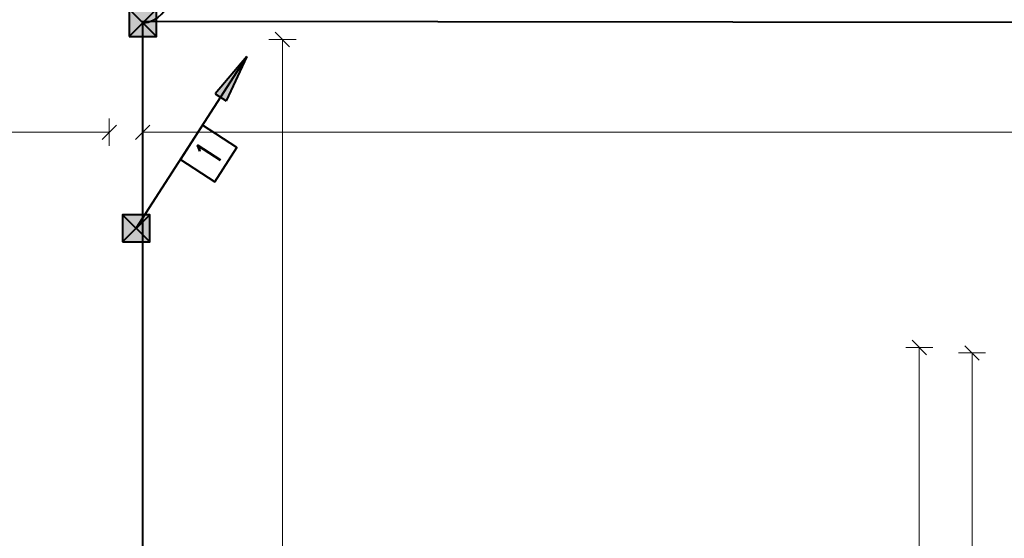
# Model space of a CAD drawing. Header units: millimetres. Extents: x -7955266 to 72030, y -46136 to 9299934.
# Tile 134 of 203: x -5103226 to -5088765, y 6533897 to 6541509. Entities that reach past the tile are written whole.
import ezdxf
from ezdxf.enums import TextEntityAlignment as Align

# ---------------------------------------------------------------- set-up
doc = ezdxf.new("R2010")
doc.units = ezdxf.units.MM
doc.header["$LTSCALE"] = 10
for name, color, linetype, lineweight in [('!XREF', 8, 'Continuous', 5), ('IE_ATRYBUTY_ BLOCK_1', 7, 'Continuous', 25), ('IE_ATRYBUTY_ BLOCK_2', 7, 'Continuous', 18), ('IE_zwody', 140, 'Continuous', 40), ('XREF_E_PRZ24002_rzut dachu$0$0-DACH-ISTN', 8, 'Continuous', 5), ('XREF_E_PRZ24002_rzut dachu$0$DO-HALA-WYMIAR', 8, 'Continuous', 5)]:
    doc.layers.add(name, color=color, linetype=linetype, lineweight=lineweight)
doc.styles.add('ROMANS', font='romans.shx', dxfattribs={"width": 0.8})
doc.styles.add('XREF_E_PRZ24002_rzut dachu$0$CP_ATTR', font='ROMANS.SHX')
doc.styles.add('XREF_E_PRZ24002_rzut dachu$0$ROMANS', font='romans.shx', dxfattribs={"width": 0.8})
doc.dimstyles.new('XREF_E_PRZ24002_rzut dachu$0$STANDARD', dxfattribs={"dimscale": 1.4, "dimtxt": 21, "dimasz": 0.5, "dimexe": 0.2, "dimexo": 0.1, "dimgap": 6, "dimtad": 1, "dimdec": 1, "dimrnd": 0.5, "dimzin": 12, "dimdsep": 46, "dimtxsty": 'XREF_E_PRZ24002_rzut dachu$0$ROMANS', "dimblk1": 'XREF_E_PRZ24002_rzut dachu$0$Q', "dimblk2": 'XREF_E_PRZ24002_rzut dachu$0$Q', "dimsah": 1, "dimcen": 0.5, "dimse1": 1, "dimse2": 1, "dimclrd": 8, "dimclre": 8, "dimclrt": 7, "dimadec": 0, "dimazin": 0, "dimtfac": 1, "dimtdec": 1, "dimtix": 1, "dimtmove": 2, "dimatfit": 3, "dimldrblk": 'XREF_E_PRZ24002_rzut dachu$0$Q', "dimfxl": 1, "dimtolj": 1, "dimtzin": 12, "dimarcsym": 0})

# ---------------------------------------------------------------- blocks, each defined once
blk = doc.blocks.new('XREF_E_PRZ24002_rzut dachu$0$Q')
for p, q in [((0, 19.99999999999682), (0, -20.00000000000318)), ((10.60660171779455, 10.60660171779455), (-10.60660171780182, -10.60660171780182))]:
    blk.add_line(p, q)
blk = doc.blocks.new('*D268')
at = {"layer": 'XREF_E_PRZ24002_rzut dachu$0$DO-HALA-WYMIAR', "color": 8, "lineweight": -2, "transparency": 16777216}
blk.add_line((-268247.3739348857, 250493.3302932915), (-268247.3739348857, 259039.3301437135), dxfattribs=at)
at = {"layer": 'XREF_E_PRZ24002_rzut dachu$0$DO-HALA-WYMIAR', "color": 8, "linetype": 'ByBlock', "lineweight": -2, "transparency": 16777216}
for p, rotation in [((-268247.3739348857, 259040.3301437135), 90), ((-268247.3739348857, 250492.3302932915), 270)]:
    blk.add_blockref('XREF_E_PRZ24002_rzut dachu$0$Q', p, dxfattribs=dict(at, rotation=rotation))
at = {"layer": 'XREF_E_PRZ24002_rzut dachu$0$DO-HALA-WYMIAR', "color": 7, "transparency": 16777216, "insert": (-268280.3739348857, 254766.3302185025), "char_height": 42, "attachment_point": 5, "rotation": 90, "style": 'XREF_E_PRZ24002_rzut dachu$0$ROMANS'}
blk.add_mtext('\\A1;8548', dxfattribs=at)
blk = doc.blocks.new('*D306')
at = {"layer": 'XREF_E_PRZ24002_rzut dachu$0$DO-HALA-WYMIAR', "color": 8, "lineweight": -2, "transparency": 16777216}
blk.add_line((-265527.1869647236, 258904.2155397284), (-268451.6825028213, 258904.2155397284), dxfattribs=at)
at = {"layer": 'XREF_E_PRZ24002_rzut dachu$0$DO-HALA-WYMIAR', "color": 8, "linetype": 'ByBlock', "lineweight": -2, "transparency": 16777216, "rotation": 180}
blk.add_blockref('XREF_E_PRZ24002_rzut dachu$0$Q', (-268452.6825028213, 258904.2155397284), dxfattribs=at)
at = {"layer": 'XREF_E_PRZ24002_rzut dachu$0$DO-HALA-WYMIAR', "color": 8, "linetype": 'ByBlock', "lineweight": -2, "transparency": 16777216}
blk.add_blockref('XREF_E_PRZ24002_rzut dachu$0$Q', (-265526.1869647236, 258904.2155397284), dxfattribs=at)
at = {"layer": 'XREF_E_PRZ24002_rzut dachu$0$DO-HALA-WYMIAR', "color": 7, "transparency": 16777216, "insert": (-266886.05187725, 258937.2155397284), "char_height": 42, "attachment_point": 5, "style": 'XREF_E_PRZ24002_rzut dachu$0$ROMANS'}
blk.add_mtext('\\A1;2926.5', dxfattribs=at)
blk = doc.blocks.new('*D370')
at = {"layer": 'XREF_E_PRZ24002_rzut dachu$0$DO-HALA-WYMIAR', "color": 8, "lineweight": -2, "transparency": 16777216}
blk.add_line((-267234.4612399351, 251181.330293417), (-267234.4612399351, 258579.3302132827), dxfattribs=at)
at = {"layer": 'XREF_E_PRZ24002_rzut dachu$0$DO-HALA-WYMIAR', "color": 8, "linetype": 'ByBlock', "lineweight": -2, "transparency": 16777216}
for p, rotation in [((-267234.4612399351, 258580.3302132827), 90), ((-267234.4612399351, 251180.330293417), 270)]:
    blk.add_blockref('XREF_E_PRZ24002_rzut dachu$0$Q', p, dxfattribs=dict(at, rotation=rotation))
at = {"layer": 'XREF_E_PRZ24002_rzut dachu$0$DO-HALA-WYMIAR', "color": 7, "transparency": 16777216, "insert": (-267267.4612399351, 254880.3302533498), "char_height": 42, "attachment_point": 5, "rotation": 90, "style": 'XREF_E_PRZ24002_rzut dachu$0$ROMANS'}
blk.add_mtext('\\A1;7400', dxfattribs=at)
blk = doc.blocks.new('*D371')
at = {"layer": 'XREF_E_PRZ24002_rzut dachu$0$DO-HALA-WYMIAR', "color": 8, "lineweight": -2, "transparency": 16777216}
blk.add_line((-267311.9354541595, 251173.330293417), (-267311.9354541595, 258587.3302132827), dxfattribs=at)
at = {"layer": 'XREF_E_PRZ24002_rzut dachu$0$DO-HALA-WYMIAR', "color": 8, "linetype": 'ByBlock', "lineweight": -2, "transparency": 16777216}
for p, rotation in [((-267311.9354541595, 258588.3302132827), 90), ((-267311.9354541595, 251172.330293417), 270)]:
    blk.add_blockref('XREF_E_PRZ24002_rzut dachu$0$Q', p, dxfattribs=dict(at, rotation=rotation))
at = {"layer": 'XREF_E_PRZ24002_rzut dachu$0$DO-HALA-WYMIAR', "color": 7, "transparency": 16777216, "insert": (-267344.9354541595, 254880.3302533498), "char_height": 42, "attachment_point": 5, "rotation": 90, "style": 'XREF_E_PRZ24002_rzut dachu$0$ROMANS'}
blk.add_mtext('\\A1;7416', dxfattribs=at)
blk = doc.blocks.new('*D399')
at = {"layer": 'XREF_E_PRZ24002_rzut dachu$0$DO-HALA-WYMIAR', "color": 8, "lineweight": -2, "transparency": 16777216}
blk.add_line((-274497.7019791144, 258904.2155397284), (-268502.6825033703, 258904.2155397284), dxfattribs=at)
at = {"layer": 'XREF_E_PRZ24002_rzut dachu$0$DO-HALA-WYMIAR', "color": 8, "linetype": 'ByBlock', "lineweight": -2, "transparency": 16777216, "rotation": 180}
blk.add_blockref('XREF_E_PRZ24002_rzut dachu$0$Q', (-274498.7019791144, 258904.2155397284), dxfattribs=at)
at = {"layer": 'XREF_E_PRZ24002_rzut dachu$0$DO-HALA-WYMIAR', "color": 8, "linetype": 'ByBlock', "lineweight": -2, "transparency": 16777216}
blk.add_blockref('XREF_E_PRZ24002_rzut dachu$0$Q', (-268501.6825033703, 258904.2155397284), dxfattribs=at)
at = {"layer": 'XREF_E_PRZ24002_rzut dachu$0$DO-HALA-WYMIAR', "color": 7, "transparency": 16777216, "insert": (-271500.1922412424, 258937.2155397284), "char_height": 42, "attachment_point": 5, "style": 'XREF_E_PRZ24002_rzut dachu$0$ROMANS'}
blk.add_mtext('\\A1;5997', dxfattribs=at)
blk = doc.blocks.new('przewody_odprowadzajace')
h = blk.add_hatch(color=256)
h.dxf.hatch_style = 1
h.paths.add_polyline_path([(580.7397828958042, 987.3926676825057), (620.7513559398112, 961.5625880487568), (813.5496950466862, 1260.213035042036)])
h.paths.add_polyline_path([(660.7629289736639, 935.7325084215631), (813.5496950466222, 1260.213035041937), (620.7513559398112, 961.5625880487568)])
for p, q in [((0, 0), (813.5496950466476, 1260.213035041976)), ((813.5496950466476, 1260.21303504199), (580.7397828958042, 987.3926676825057)), ((813.5496950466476, 1260.21303504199), (660.7629289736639, 935.7325084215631)), ((580.7397828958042, 987.3926676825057), (660.7629289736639, 935.7325084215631))]:
    blk.add_line(p, q)
blk.add_lwpolyline([(577.4624850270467, 341.3752750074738), (740.1724240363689, 593.4178820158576), (488.1298170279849, 756.1278210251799), (325.4198780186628, 504.0852140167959)], close=True)
at = {"layer": 'IE_ATRYBUTY_ BLOCK_1', "style": 'ROMANS', "width": 0.7, "flags": 8}
blk.add_attdef('TYP', text='', height=200, rotation=57.15511997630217, dxfattribs=at).set_placement((532.7961510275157, 548.7515480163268), align=Align.MIDDLE_CENTER)
at = {"layer": 'IE_ATRYBUTY_ BLOCK_2', "style": 'ROMANS', "width": 0.6, "flags": 8}
for tag, p in [('OPIS1', (931.7333529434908, 919.4383499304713)), ('OPIS2', (931.7333529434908, 719.4383499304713))]:
    blk.add_attdef(tag, text='', height=150, dxfattribs=at).set_placement(p, align=Align.CENTER)
blk = doc.blocks.new('polaczenie_skrecane')
blk.add_hatch(color=256).paths.add_polyline_path([(-100.2917648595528, -100.2917648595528), (99.70823514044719, -100.2917648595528), (99.70823514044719, 99.70823514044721), (-100.2917648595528, 99.70823514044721)])
for p, q in [((99.70823514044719, -100.2917648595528), (-100.2917648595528, 99.70823514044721)), ((99.70823514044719, 99.70823514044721), (-100.2917648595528, -100.2917648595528))]:
    blk.add_line(p, q)
blk.add_lwpolyline([(-100.2917648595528, -100.2917648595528), (99.70823514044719, -100.2917648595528), (99.70823514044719, 99.70823514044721), (-100.2917648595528, 99.70823514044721)], close=True)
at = {"layer": 'IE_ATRYBUTY_ BLOCK_1', "style": 'ROMANS', "width": 0.7, "flags": 8}
blk.add_attdef('TYP', text='', height=200, dxfattribs=at).set_placement((-0.2917648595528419, 119.6167062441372), align=Align.CENTER)
at = {"layer": 'IE_ATRYBUTY_ BLOCK_2', "style": 'ROMANS', "width": 0.6, "flags": 8}
for tag, p in [('OPIS1', (-0.2917648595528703, -273.7423123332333)), ('OPIS2', (-0.2917648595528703, -473.7423123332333))]:
    blk.add_attdef(tag, text='', height=150, dxfattribs=at).set_placement(p, align=Align.CENTER)
blk = doc.blocks.new('XREF_E_PRZ24002_rzut dachu')
at = {"layer": 'XREF_E_PRZ24002_rzut dachu$0$0-DACH-ISTN', "linetype": 'ByBlock', "style": 'XREF_E_PRZ24002_rzut dachu$0$CP_ATTR', "flags": 9}
for tag, p, height, width in [('ARTICLE', (-279644.0530858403, 267204.1877945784), 0.01000000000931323, 3.078589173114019), ('OTHER', (-279644.0530858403, 267204.1877945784), 0.01000000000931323, 3.078589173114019), ('PRODUCER', (-279644.0530858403, 267204.1877945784), 0.01000000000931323, 3.078589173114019), ('PRODUCT-TYPE', (-279644.0530858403, 267204.1877945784), 0.01000000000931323, 3.078589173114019), ('FLOW', (-279644.0530858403, 267204.1877945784), 0.01000000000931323, 3.078589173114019), ('NAME', (-279644.0530858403, 267204.1877945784), 0.01000000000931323, 3.078589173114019), ('ARTICLE', (-279398.180961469, 267206.1877945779), 0.01000000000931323, 2.430115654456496), ('OTHER', (-279398.180961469, 267206.1877945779), 0.01000000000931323, 2.430115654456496), ('PRODUCER', (-279398.180961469, 267206.1877945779), 0.01000000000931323, 2.430115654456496), ('PRODUCT-TYPE', (-279398.180961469, 267206.1877945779), 0.01000000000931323, 2.430115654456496), ('FLOW', (-279398.180961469, 267206.1877945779), 0.01000000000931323, 2.430115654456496), ('NAME', (-279398.180961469, 267206.1877945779), 0.01000000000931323, 2.430115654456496), ('ARTICLE', (-279880.8174823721, 267079.3296396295), 0.01000000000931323, 0.5206439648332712), ('OTHER', (-279880.8174823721, 267079.3296396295), 0.01000000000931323, 0.5206439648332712), ('PRODUCER', (-279880.8174823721, 267079.3296396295), 0.01000000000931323, 0.5206439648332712), ('PRODUCT-TYPE', (-279880.8174823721, 267079.3296396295), 0.01000000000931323, 0.5206439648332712), ('FLOW', (-279880.8174823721, 267079.3296396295), 0.01000000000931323, 0.5206439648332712), ('NAME', (-279880.8174823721, 267079.3296396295), 0.01000000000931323, 0.5206439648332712), ('ARTICLE', (-279828.7530858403, 267079.3296396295), 0.0001000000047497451, 0.9999999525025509), ('OTHER', (-279828.7530858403, 267079.3296396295), 0.0001000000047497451, 0.9999999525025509), ('NAME', (-279828.7530858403, 267079.3296396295), 0.0001000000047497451, 0.9999999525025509), ('PRODUCER', (-279828.7530858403, 267079.3296396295), 0.0001000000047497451, 0.9999999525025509), ('PRODUCT-TYPE', (-279828.7530858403, 267079.3296396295), 0.0001000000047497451, 0.9999999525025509), ('FLOW', (-279828.7530858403, 267079.3296396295), 0.0001000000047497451, 0.9999999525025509), ('ARTICLE', (-279558.1809614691, 266590.1117869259), 0.0001000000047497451, 0.9999999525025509), ('NAME', (-279558.1809614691, 266590.1117869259), 0.0001000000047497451, 0.9999999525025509), ('PRODUCER', (-279558.1809614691, 266590.1117869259), 0.0001000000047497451, 0.9999999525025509), ('PRODUCT-TYPE', (-279558.1809614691, 266590.1117869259), 0.0001000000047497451, 0.9999999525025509), ('FLOW', (-279558.1809614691, 266590.1117869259), 0.0001000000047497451, 0.9999999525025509), ('OTHER', (-279558.1809614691, 266590.1117869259), 0.0001000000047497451, 0.9999999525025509), ('ARTICLE', (-280739.2665486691, 251288.9125331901), 0.0001000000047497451, 0.9999999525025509), ('OTHER', (-280739.2665486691, 251288.9125331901), 0.0001000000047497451, 0.9999999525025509), ('NAME', (-280739.2665486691, 251288.9125331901), 0.0001000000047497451, 0.9999999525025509), ('PRODUCER', (-280739.2665486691, 251288.9125331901), 0.0001000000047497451, 0.9999999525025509), ('PRODUCT-TYPE', (-280739.2665486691, 251288.9125331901), 0.0001000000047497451, 0.9999999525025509), ('FLOW', (-280739.2665486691, 251288.9125331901), 0.0001000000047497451, 0.9999999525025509), ('ARTICLE', (-280605.6504863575, 251288.9125333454), 0.0001000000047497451, 0.9999999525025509), ('OTHER', (-280605.6504863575, 251288.9125333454), 0.0001000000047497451, 0.9999999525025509), ('PRODUCER', (-280605.6504863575, 251288.9125333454), 0.0001000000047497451, 0.9999999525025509), ('PRODUCT-TYPE', (-280605.6504863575, 251288.9125333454), 0.0001000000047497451, 0.9999999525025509), ('FLOW', (-280605.6504863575, 251288.9125333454), 0.0001000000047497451, 0.9999999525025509), ('NAME', (-280605.6504863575, 251288.9125333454), 0.0001000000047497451, 0.9999999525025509), ('ARTICLE', (-279957.3813551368, 251288.9125333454), 0.0001000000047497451, 0.9999999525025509), ('OTHER', (-279957.3813551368, 251288.9125333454), 0.0001000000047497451, 0.9999999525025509), ('PRODUCER', (-279957.3813551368, 251288.9125333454), 0.0001000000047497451, 0.9999999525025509), ('PRODUCT-TYPE', (-279957.3813551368, 251288.9125333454), 0.0001000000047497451, 0.9999999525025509), ('FLOW', (-279957.3813551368, 251288.9125333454), 0.0001000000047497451, 0.9999999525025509), ('NAME', (-279957.3813551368, 251288.9125333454), 0.0001000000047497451, 0.9999999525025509)]:
    blk.add_attdef(tag, p, '', height=height, dxfattribs=dict(at, width=width))
for tag, p, height, rotation, width in [('PRODUCT-TYPE', (-279196.1941682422, 267204.1877945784), 0.0001000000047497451, 180, 0.9999999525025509), ('PRODUCER', (-279196.1941682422, 267204.1877945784), 0.0001000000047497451, 180, 0.9999999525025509), ('ARTICLE', (-279196.1941682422, 267204.1877945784), 0.0001000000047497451, 180, 0.9999999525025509), ('OTHER', (-279196.1941682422, 267204.1877945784), 0.0001000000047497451, 180, 0.9999999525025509), ('FLOW', (-279196.1941682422, 267204.1877945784), 0.0001000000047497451, 180, 0.9999999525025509), ('NAME', (-279196.1941682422, 267204.1877945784), 0.0001000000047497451, 180, 0.9999999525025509), ('PRODUCT-TYPE', (-279109.0746550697, 267204.1877945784), 0.01500000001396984, 180, 0.580796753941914), ('PRODUCER', (-279109.0746550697, 267204.1877945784), 0.01500000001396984, 180, 0.580796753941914), ('ARTICLE', (-279109.0746550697, 267204.1877945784), 0.01500000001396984, 180, 0.580796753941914), ('OTHER', (-279109.0746550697, 267204.1877945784), 0.01500000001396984, 180, 0.580796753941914), ('FLOW', (-279109.0746550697, 267204.1877945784), 0.01500000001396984, 180, 0.580796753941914), ('NAME', (-279109.0746550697, 267204.1877945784), 0.01500000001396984, 180, 0.580796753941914), ('PRODUCT-TYPE', (-279015.1693957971, 267206.1877945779), 0.0001000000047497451, 180, 0.9999999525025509), ('PRODUCER', (-279015.1693957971, 267206.1877945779), 0.0001000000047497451, 180, 0.9999999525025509), ('ARTICLE', (-279015.1693957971, 267206.1877945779), 0.0001000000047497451, 180, 0.9999999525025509), ('OTHER', (-279015.1693957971, 267206.1877945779), 0.0001000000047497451, 180, 0.9999999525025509), ('FLOW', (-279015.1693957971, 267206.1877945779), 0.0001000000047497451, 180, 0.9999999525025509), ('NAME', (-279015.1693957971, 267206.1877945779), 0.0001000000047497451, 180, 0.9999999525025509), ('PRODUCT-TYPE', (-278926.2246551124, 267206.1877945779), 0.01500000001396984, 180, 0.5929649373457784), ('PRODUCER', (-278926.2246551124, 267206.1877945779), 0.01500000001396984, 180, 0.5929649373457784), ('ARTICLE', (-278926.2246551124, 267206.1877945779), 0.01500000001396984, 180, 0.5929649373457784), ('OTHER', (-278926.2246551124, 267206.1877945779), 0.01500000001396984, 180, 0.5929649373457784), ('FLOW', (-278926.2246551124, 267206.1877945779), 0.01500000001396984, 180, 0.5929649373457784), ('NAME', (-278926.2246551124, 267206.1877945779), 0.01500000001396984, 180, 0.5929649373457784), ('PRODUCT-TYPE', (-281343.2630320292, 251313.1625331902), 0.0001000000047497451, 180, 0.9999999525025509), ('PRODUCER', (-281343.2630320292, 251313.1625331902), 0.0001000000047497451, 180, 0.9999999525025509), ('ARTICLE', (-281343.2630320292, 251313.1625331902), 0.0001000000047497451, 180, 0.9999999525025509), ('OTHER', (-281343.2630320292, 251313.1625331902), 0.0001000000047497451, 180, 0.9999999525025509), ('NAME', (-281343.2630320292, 251313.1625331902), 0.0001000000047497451, 180, 0.9999999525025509), ('FLOW', (-281343.2630320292, 251313.1625331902), 0.0001000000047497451, 180, 0.9999999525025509), ('PRODUCT-TYPE', (-281440.062336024, 251297.5069951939), 9.999998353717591e-05, 135, 1.000000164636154), ('PRODUCER', (-281440.062336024, 251297.5069951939), 9.999998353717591e-05, 135, 1.000000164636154), ('ARTICLE', (-281440.062336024, 251297.5069951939), 9.999998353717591e-05, 135, 1.000000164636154), ('OTHER', (-281440.062336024, 251297.5069951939), 9.999998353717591e-05, 135, 1.000000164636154), ('FLOW', (-281440.062336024, 251297.5069951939), 9.999998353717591e-05, 135, 1.000000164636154), ('NAME', (-281440.062336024, 251297.5069951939), 9.999998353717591e-05, 135, 1.000000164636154), ('PRODUCT-TYPE', (-281127.8785464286, 251288.9125331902), 0.0001000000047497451, 180, 0.9999999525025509), ('PRODUCER', (-281127.8785464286, 251288.9125331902), 0.0001000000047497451, 180, 0.9999999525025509), ('ARTICLE', (-281127.8785464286, 251288.9125331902), 0.0001000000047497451, 180, 0.9999999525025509), ('OTHER', (-281127.8785464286, 251288.9125331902), 0.0001000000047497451, 180, 0.9999999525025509), ('NAME', (-281127.8785464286, 251288.9125331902), 0.0001000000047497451, 180, 0.9999999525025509), ('FLOW', (-281127.8785464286, 251288.9125331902), 0.0001000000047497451, 180, 0.9999999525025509), ('ARTICLE', (-281411.2902044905, 251268.7348636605), 9.999998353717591e-05, 315, 1.000000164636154), ('NAME', (-281411.2902044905, 251268.7348636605), 9.999998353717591e-05, 315, 1.000000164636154), ('PRODUCER', (-281411.2902044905, 251268.7348636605), 9.999998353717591e-05, 315, 1.000000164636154), ('PRODUCT-TYPE', (-281411.2902044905, 251268.7348636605), 9.999998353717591e-05, 315, 1.000000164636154), ('FLOW', (-281411.2902044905, 251268.7348636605), 9.999998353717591e-05, 315, 1.000000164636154), ('OTHER', (-281411.2902044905, 251268.7348636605), 9.999998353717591e-05, 315, 1.000000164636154)]:
    blk.add_attdef(tag, p, '', height=height, rotation=rotation, dxfattribs=dict(at, width=width))
at = {"layer": 'XREF_E_PRZ24002_rzut dachu$0$0-DACH-ISTN', "linetype": 'ByBlock', "style": 'XREF_E_PRZ24002_rzut dachu$0$CP_ATTR', "text_generation_flag": 4, "width": 0.9999999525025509, "flags": 9}
for tag, p, rotation in [('PRODUCT-TYPE', (-279463.180961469, 267141.1877945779), 90), ('PRODUCER', (-279463.180961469, 267141.1877945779), 90), ('ARTICLE', (-279463.180961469, 267141.1877945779), 90), ('OTHER', (-279463.180961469, 267141.1877945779), 90), ('NAME', (-279463.180961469, 267141.1877945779), 90), ('FLOW', (-279463.180961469, 267141.1877945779), 90), ('PRODUCT-TYPE', (-281127.8785464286, 251288.9125331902), 180), ('PRODUCER', (-281127.8785464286, 251288.9125331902), 180), ('ARTICLE', (-281127.8785464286, 251288.9125331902), 180), ('OTHER', (-281127.8785464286, 251288.9125331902), 180), ('NAME', (-281127.8785464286, 251288.9125331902), 180), ('FLOW', (-281127.8785464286, 251288.9125331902), 180)]:
    blk.add_attdef(tag, p, '', height=0.0001000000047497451, rotation=rotation, dxfattribs=at)
at = {"layer": 'XREF_E_PRZ24002_rzut dachu$0$0-DACH-ISTN', "linetype": 'ByBlock', "style": 'XREF_E_PRZ24002_rzut dachu$0$CP_ATTR', "flags": 9}
for tag, p, height, rotation in [('PRODUCT-TYPE', (-279586.6821856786, 266526.1853309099), 0.002500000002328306, 180), ('PRODUCER', (-279586.6821856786, 266526.1853309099), 0.002500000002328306, 180), ('ARTICLE', (-279586.6821856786, 266526.1853309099), 0.002500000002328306, 180), ('OTHER', (-279586.6821856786, 266526.1853309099), 0.002500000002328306, 180), ('FLOW', (-279586.6821856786, 266526.1853309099), 0.002500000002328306, 180), ('NAME', (-279586.6821856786, 266526.1853309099), 0.002500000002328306, 180), ('ARTICLE', (-281440.062336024, 251297.5069951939), 0.0001, 315), ('NAME', (-281440.062336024, 251297.5069951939), 0.0001, 315), ('PRODUCER', (-281440.062336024, 251297.5069951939), 0.0001, 315), ('PRODUCT-TYPE', (-281440.062336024, 251297.5069951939), 0.0001, 315), ('FLOW', (-281440.062336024, 251297.5069951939), 0.0001, 315), ('OTHER', (-281440.062336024, 251297.5069951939), 0.0001, 315), ('PRODUCT-TYPE', (-281117.0976194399, 251288.9125331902), 0.0001, 180), ('PRODUCER', (-281117.0976194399, 251288.9125331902), 0.0001, 180), ('ARTICLE', (-281117.0976194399, 251288.9125331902), 0.0001, 180), ('OTHER', (-281117.0976194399, 251288.9125331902), 0.0001, 180), ('FLOW', (-281117.0976194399, 251288.9125331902), 0.0001, 180), ('NAME', (-281117.0976194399, 251288.9125331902), 0.0001, 180), ('PRODUCT-TYPE', (-280739.2665486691, 251288.9125331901), 0.0001, 180), ('PRODUCER', (-280739.2665486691, 251288.9125331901), 0.0001, 180), ('ARTICLE', (-280739.2665486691, 251288.9125331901), 0.0001, 180), ('OTHER', (-280739.2665486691, 251288.9125331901), 0.0001, 180), ('FLOW', (-280739.2665486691, 251288.9125331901), 0.0001, 180), ('NAME', (-280739.2665486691, 251288.9125331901), 0.0001, 180), ('PRODUCT-TYPE', (-279957.3813551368, 251288.9125333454), 0.0001, 180), ('PRODUCER', (-279957.3813551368, 251288.9125333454), 0.0001, 180), ('ARTICLE', (-279957.3813551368, 251288.9125333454), 0.0001, 180), ('OTHER', (-279957.3813551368, 251288.9125333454), 0.0001, 180), ('FLOW', (-279957.3813551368, 251288.9125333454), 0.0001, 180), ('NAME', (-279957.3813551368, 251288.9125333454), 0.0001, 180)]:
    blk.add_attdef(tag, p, '', height=height, rotation=rotation, dxfattribs=at)
at = {"layer": 'XREF_E_PRZ24002_rzut dachu$0$0-DACH-ISTN', "linetype": 'ByBlock', "style": 'XREF_E_PRZ24002_rzut dachu$0$CP_ATTR'}
for tag, p, height, flags in [('VAL', (-281520.0315226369, 251451.2538443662), 5e-05, 1), ('NAME', (-281520.0315226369, 251451.2537995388), 5e-05, 1), ('FLOW', (-281520.031525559, 251451.2537610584), 5e-05, 1), ('CHARACTER', (-281520.031525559, 251451.2537214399), 5e-05, 1), ('TEMPERATURE', (-281520.031525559, 251451.253674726), 5e-05, 1), ('NUMBER', (-281520.031525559, 251451.2536351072), 5e-05, 1), ('PRODUCT-TYPE', (-281520.031525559, 251451.2535913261), 5e-05, 1), ('ORDER-NO', (-281520.031525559, 251451.2535455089), 5e-05, 1), ('H', (-281520.0313761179, 251451.2537995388), 5e-05, 1), ('PN', (-281520.0313331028, 251451.2537995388), 5e-05, 1), ('PRODUCER', (-281520.0313379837, 251451.2537610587), 5e-05, 1), ('VOLTAGE', (-281520.0312765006, 251451.253632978), 5e-05, 1), ('ARTICLE', (-281520.0312587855, 251451.2538079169), 5e-05, 1), ('WEIGHT', (-281520.0312379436, 251451.2537194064), 5e-05, 1), ('GROUP', (-281520.0312306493, 251451.2536756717), 5e-05, 1), ('POWER', (-281520.0312296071, 251451.2535403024), 5e-05, 1), ('DN', (-281520.0311316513, 251451.2535850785), 5e-05, 1), ('ARTICLE', (-281343.2630320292, 251313.1625331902), 0.0001, 9), ('NAME', (-281343.2630320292, 251313.1625331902), 0.0001, 9), ('PRODUCER', (-281343.2630320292, 251313.1625331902), 0.0001, 9), ('PRODUCT-TYPE', (-281343.2630320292, 251313.1625331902), 0.0001, 9), ('FLOW', (-281343.2630320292, 251313.1625331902), 0.0001, 9), ('OTHER', (-281343.2630320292, 251313.1625331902), 0.0001, 9), ('ARTICLE', (-281127.8785464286, 251288.9125331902), 0.0001, 9), ('OTHER', (-281127.8785464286, 251288.9125331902), 0.0001, 9), ('NAME', (-281127.8785464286, 251288.9125331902), 0.0001, 9), ('PRODUCER', (-281127.8785464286, 251288.9125331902), 0.0001, 9), ('PRODUCT-TYPE', (-281127.8785464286, 251288.9125331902), 0.0001, 9), ('FLOW', (-281127.8785464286, 251288.9125331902), 0.0001, 9), ('ARTICLE', (-280750.0474756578, 251288.9125331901), 0.0001, 9), ('OTHER', (-280750.0474756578, 251288.9125331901), 0.0001, 9), ('NAME', (-280750.0474756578, 251288.9125331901), 0.0001, 9), ('PRODUCER', (-280750.0474756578, 251288.9125331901), 0.0001, 9), ('PRODUCT-TYPE', (-280750.0474756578, 251288.9125331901), 0.0001, 9), ('FLOW', (-280750.0474756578, 251288.9125331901), 0.0001, 9), ('ARTICLE', (-280647.2665486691, 251288.9125333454), 0.0001, 9), ('OTHER', (-280647.2665486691, 251288.9125333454), 0.0001, 9), ('PRODUCER', (-280647.2665486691, 251288.9125333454), 0.0001, 9), ('PRODUCT-TYPE', (-280647.2665486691, 251288.9125333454), 0.0001, 9), ('FLOW', (-280647.2665486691, 251288.9125333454), 0.0001, 9), ('NAME', (-280647.2665486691, 251288.9125333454), 0.0001, 9), ('ARTICLE', (-281393.6125349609, 251261.4125331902), 0.0001, 9), ('OTHER', (-281393.6125349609, 251261.4125331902), 0.0001, 9), ('NAME', (-281393.6125349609, 251261.4125331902), 0.0001, 9), ('PRODUCER', (-281393.6125349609, 251261.4125331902), 0.0001, 9), ('PRODUCT-TYPE', (-281393.6125349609, 251261.4125331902), 0.0001, 9), ('FLOW', (-281393.6125349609, 251261.4125331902), 0.0001, 9), ('VAL', (-281345.5026802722, 250753.9798198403), 5e-05, 1), ('FLOW', (-281345.5026831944, 250753.9797365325), 5e-05, 1), ('CHARACTER', (-281345.5026831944, 250753.979696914), 5e-05, 1), ('TEMPERATURE', (-281345.5026831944, 250753.9796502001), 5e-05, 1), ('NUMBER', (-281345.5026831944, 250753.9796105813), 5e-05, 1), ('PRODUCT-TYPE', (-281345.5026831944, 250753.9795668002), 5e-05, 1), ('ORDER-NO', (-281345.5026831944, 250753.979520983), 5e-05, 1), ('NAME', (-281345.5026802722, 250753.9797750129), 5e-05, 1), ('H', (-281345.5025337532, 250753.9797750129), 5e-05, 1), ('PRODUCER', (-281345.5024956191, 250753.9797365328), 5e-05, 1), ('PN', (-281345.5024907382, 250753.9797750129), 5e-05, 1), ('VOLTAGE', (-281345.5024341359, 250753.9796084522), 5e-05, 1), ('ARTICLE', (-281345.5024164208, 250753.979783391), 5e-05, 1), ('WEIGHT', (-281345.502395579, 250753.9796948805), 5e-05, 1), ('GROUP', (-281345.5023882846, 250753.9796511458), 5e-05, 1), ('POWER', (-281345.5023872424, 250753.9795157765), 5e-05, 1), ('DN', (-281345.5022892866, 250753.9795605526), 5e-05, 1)]:
    blk.add_attdef(tag, p, '', height=height, dxfattribs=dict(at, flags=flags))
at = {"layer": 'XREF_E_PRZ24002_rzut dachu$0$0-DACH-ISTN', "linetype": 'ByBlock', "style": 'XREF_E_PRZ24002_rzut dachu$0$CP_ATTR', "text_generation_flag": 4, "width": 0.9999999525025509, "flags": 9}
for tag in ['ARTICLE', 'OTHER', 'NAME', 'PRODUCER', 'PRODUCT-TYPE', 'FLOW']:
    blk.add_attdef(tag, (-280739.2665486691, 251288.9125331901), '', height=0.0001000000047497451, dxfattribs=at)
at = {"layer": 'XREF_E_PRZ24002_rzut dachu$0$0-DACH-ISTN', "linetype": 'ByBlock', "style": 'XREF_E_PRZ24002_rzut dachu$0$CP_ATTR', "flags": 9}
for tag, p in [('ORDER-NO', (-280584.3265687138, 251288.164607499)), ('PRODUCER', (-280584.3261833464, 251288.1600992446)), ('GROUP', (-280584.325503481, 251288.175978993)), ('PRODUCT-TYPE', (-280584.3255588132, 251288.1688363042)), ('ARTICLE', (-280584.3252772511, 251288.172336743)), ('NUMBER', (-280584.3250538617, 251288.1795038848)), ('NAME', (-280584.3246751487, 251288.1836389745)), ('TEMPERATURE', (-280584.3145761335, 251288.183491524)), ('FLOW', (-280584.3121592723, 251288.1757186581)), ('CHARACTER', (-280584.3112939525, 251288.172636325)), ('VOLTAGE', (-280584.3065077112, 251288.1607085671)), ('POWER', (-280584.3058639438, 251288.164694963)), ('OTHER', (-280584.3046278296, 251288.179787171)), ('DN', (-280584.2994389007, 251288.1689706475)), ('PN', (-280584.2991510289, 251288.1761193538))]:
    blk.add_attdef(tag, text='', height=0.002, dxfattribs=at).set_placement(p, align=Align.MIDDLE_LEFT)
for tag, height, width, p in [('ORDER-NO', 0.001574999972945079, 1.000000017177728, (-279928.7762760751, 251288.3235417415)), ('PRODUCER', 0.00157500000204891, 0.999999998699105, (-279928.775972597, 251288.3199914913)), ('GROUP', 0.00157500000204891, 0.999999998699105, (-279928.775437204, 251288.332496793)), ('PRODUCT-TYPE', 0.00157500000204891, 0.999999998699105, (-279928.7754807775, 251288.3268719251)), ('ARTICLE', 0.00157500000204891, 0.999999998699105, (-279928.7752590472, 251288.3296285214)), ('NUMBER', 0.00157500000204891, 0.999999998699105, (-279928.7750831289, 251288.3352726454)), ('NAME', 0.00157500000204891, 0.999999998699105, (-279928.7747848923, 251288.3385290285)), ('TEMPERATURE', 0.00157500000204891, 0.999999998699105, (-279928.7668319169, 251288.338412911)), ('FLOW', 0.00157500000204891, 0.999999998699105, (-279928.7649286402, 251288.3322917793)), ('CHARACTER', 0.00157500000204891, 0.999999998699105, (-279928.7642472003, 251288.3298644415)), ('VOLTAGE', 0.00157500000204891, 0.999999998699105, (-279928.7604780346, 251288.3204713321)), ('POWER', 0.00157500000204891, 0.999999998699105, (-279928.759971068, 251288.3236106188)), ('OTHER', 0.00157500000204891, 0.999999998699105, (-279928.7589976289, 251288.335495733)), ('DN', 0.00157500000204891, 0.999999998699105, (-279928.7549113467, 251288.3269777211)), ('PN', 0.00157500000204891, 0.999999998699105, (-279928.7546846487, 251288.3326073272))]:
    blk.add_attdef(tag, text='', height=height, dxfattribs=dict(at, width=width)).set_placement(p, align=Align.MIDDLE_LEFT)
at = {"layer": 'XREF_E_PRZ24002_rzut dachu$0$DO-HALA-WYMIAR'}
dim = blk.add_linear_dim(base=(-268501.6825033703, 258904.2155397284), p1=(-274498.7019791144, 259282.741089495), p2=(-268501.6825033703, 259282.741089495, 1025.999994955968), dimstyle='XREF_E_PRZ24002_rzut dachu$0$STANDARD', override={"dimscale": 2}, dxfattribs=at)
dim.commit()
dim.dimension.update_dxf_attribs({"geometry": '*D399', "text_midpoint": (-271500.1922412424, 258937.2155397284)})
for base, p1, p2, picture, middle in [((-268247.3739348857, 259040.3301437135), (-268452.6825325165, 250492.3302932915, -4.907121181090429e-06), (-268452.6825028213, 259040.3301437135, -4.957381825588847e-06), '*D268', (-268280.3739348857, 254766.3302185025)), ((-267311.9354541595, 258588.3302132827, -5.04403176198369e-06), (-267237.1567974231, 251172.330293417, -5.635329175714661e-06), (-267237.1567974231, 258588.3302132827, -1.008806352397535e-05), '*D371', (-267344.9354541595, 254880.3302533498, -5.04403176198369e-06)), ((-267234.4612399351, 258580.3302132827, -5.04403176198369e-06), (-267151.6824233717, 251180.330293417, -5.04403176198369e-06), (-267151.6812110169, 258580.3302132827, -1.00880635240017e-05), '*D370', (-267267.4612399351, 254880.3302533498, -5.04403176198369e-06))]:
    dim = blk.add_linear_dim(base=base, p1=p1, p2=p2, angle=90, dimstyle='XREF_E_PRZ24002_rzut dachu$0$STANDARD', override={"dimscale": 2}, dxfattribs=at)
    dim.commit()
    dim.dimension.update_dxf_attribs({"geometry": picture, "text_midpoint": middle})
dim = blk.add_linear_dim(base=(-268452.6825028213, 258904.2155397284), p1=(-265526.1869647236, 259040.3301436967, -5.30947496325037e-06), p2=(-268452.6825028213, 259040.3301437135, -2.089357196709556e-05), dimstyle='XREF_E_PRZ24002_rzut dachu$0$STANDARD', override={"dimscale": 2}, dxfattribs=at)
dim.commit()
dim.dimension.update_dxf_attribs({"geometry": '*D306', "text_midpoint": (-266886.05187725, 258937.2155397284), "dimtype": 160})

msp = doc.modelspace()

# ---------------------------------------------------------------- linework, layer by layer
at = {"layer": 'IE_zwody'}
for p, q in [((-5101420.863607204, 6541487.620038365, -3.23446821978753e-07), (-5072086.988630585, 6541453.453260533, 5.044031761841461e-05)), ((-5101420.863607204, 6541458.48589268, -3.235381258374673e-07), (-5101420.863607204, 6455617.379171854, -5.925566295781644e-07))]:
    msp.add_line(p, q, dxfattribs=at)
msp.add_arc((-5101451.444470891, 6541885.243181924, -3.235381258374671e-07), 427.8515784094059, 274.0987338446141, 85.88160638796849, dxfattribs=at)

# ---------------------------------------------------------------- block references
at = {"layer": '!XREF', "xscale": 10, "yscale": 10, "zscale": 10}
msp.add_blockref('XREF_E_PRZ24002_rzut dachu', (-2416894.037204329, 3950814.317905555, 5.044031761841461e-05), dxfattribs=at)
at = {"layer": 'IE_zwody', "linetype": 'Continuous', "ltscale": 20, "xscale": 2, "yscale": 2, "zscale": 2}
for p in [(-5101415.810110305, 6541463.539389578, -2.997365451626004e-07), (-5101515.794636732, 6538447.620839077)]:
    msp.add_blockref('polaczenie_skrecane', p, dxfattribs=at)
at = {"layer": 'IE_zwody'}
ref = msp.add_blockref('przewody_odprowadzajace', (-5101515.580362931, 6538447.835112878), dxfattribs=dict(at, xscale=2, yscale=2))
ref.add_attrib('TYP', '1', dxfattribs={"layer": 'IE_ATRYBUTY_ BLOCK_1', "height": 400.0000000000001, "rotation": 57.1551199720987, "style": 'ROMANS', "width": 0.7000000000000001}).set_placement((-5100449.988060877, 6539545.338208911), align=Align.MIDDLE_CENTER)
ref = msp.add_blockref('przewody_odprowadzajace', (-5101515.580362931, 6538447.835112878), dxfattribs=dict(at, xscale=2, yscale=2))
ref.add_attrib('TYP', '1', dxfattribs={"layer": 'IE_ATRYBUTY_ BLOCK_1', "height": 400.0000000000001, "rotation": 57.1551199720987, "style": 'ROMANS', "width": 0.7000000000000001}).set_placement((-5100449.988060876, 6539545.338208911), align=Align.MIDDLE_CENTER)

doc.saveas('drawing.dxf')
